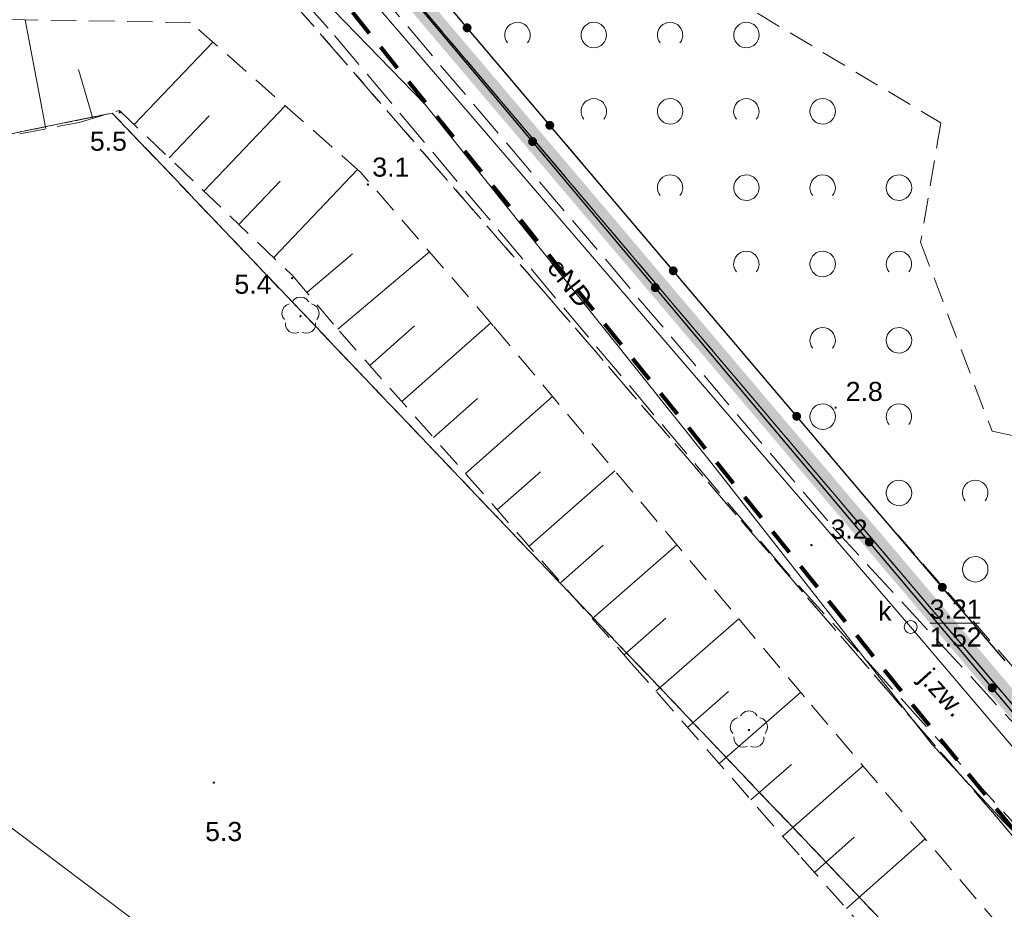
# Model space of a CAD drawing. Extents: x 5474185 to 5474933, y 5916077 to 5916824.
# Tile 126 of 256: x 5474465 to 5474504, y 5916309 to 5916344. Entities that reach past the tile are written whole.
import ezdxf
from ezdxf.enums import TextEntityAlignment as Align

# ---------------------------------------------------------------- set-up
doc = ezdxf.new("R2010")
doc.units = 0
for name, pattern in [('216-500', [2.5, 1.5, -1]), ('DASHDOT', [1, 0.5, -0.25, 0, -0.25]), ('PRZER1-1', [1, 0.5, -0.5]), ('PRZER2-1', [1.5, 1, -0.5]), ('PRZER3-1', [2, 1.5, -0.5])]:
    doc.linetypes.add(name, pattern=pattern)
doc.layers.add('1-GRAN', color=5, linetype='DASHDOT')
for name, color, linetype, lineweight in [('GESDZI', 253, 'CONTINUOUS', 18), ('GESKKL', 253, 'CONTINUOUS', 18), ('GESUZY', 253, 'CONTINUOUS', 18), ('GSLKOG', 253, 'CONTINUOUS', 35), ('GSLKRW', 253, 'CONTINUOUS', 25), ('GSPRDL', 253, 'CONTINUOUS', 18), ('GSPWPN', 253, 'CONTINUOUS', 13), ('GSPWPN_O', 253, 'CONTINUOUS', 13), ('GSSKOA', 253, 'CONTINUOUS', 18), ('GSSKOA_O', 253, 'CONTINUOUS', 18), ('GSSZAD', 254, 'CONTINUOUS', 18), ('GSSZSN', 254, 'CONTINUOUS', 18), ('GULEPR', 254, 'CONTINUOUS', 18), ('GULEPR_O', 254, 'CONTINUOUS', 18), ('GULKPR', 7, 'CONTINUOUS', 18), ('GUPKSD', 61, 'CONTINUOUS', 18), ('GUPKSD_O', 253, 'CONTINUOUS', 18), ('GUPPRZ_O', 40, 'CONTINUOUS', 18), ('Sieć wodociągowa', 253, 'CONTINUOUS', 40)]:
    doc.layers.add(name, color=color, linetype=linetype, lineweight=lineweight)
doc.styles.add('Arial', font='arial.ttf')

msp = doc.modelspace()

# ---------------------------------------------------------------- hatches: boundary and pattern name
at = {"layer": 'GSLKOG'}
for points in [[(5474483.005725, 5916343.735583), (5474482.961069, 5916343.745221), (5474482.920429, 5916343.766089), (5474482.886574, 5916343.796763), (5474482.861813, 5916343.835154), (5474482.847832, 5916343.878647), (5474482.845583, 5916343.924275), (5474482.855221, 5916343.968931), (5474482.876089, 5916344.009571), (5474482.906763, 5916344.043426), (5474482.945154, 5916344.068187), (5474482.988647, 5916344.082168), (5474483.034275, 5916344.084417), (5474483.078931, 5916344.074779), (5474483.119571, 5916344.053911), (5474483.153426, 5916344.023237), (5474483.178187, 5916343.984846), (5474483.192168, 5916343.941353), (5474483.194417, 5916343.895725), (5474483.184779, 5916343.851069), (5474483.163911, 5916343.810429), (5474483.133237, 5916343.776574), (5474483.094846, 5916343.751813), (5474483.051353, 5916343.737832)], [(5474486.257708, 5916339.903819), (5474486.213052, 5916339.913458), (5474486.172412, 5916339.934325), (5474486.138558, 5916339.965), (5474486.113797, 5916340.003391), (5474486.099815, 5916340.046884), (5474486.097566, 5916340.092512), (5474486.107205, 5916340.137168), (5474486.128072, 5916340.177808), (5474486.158746, 5916340.211662), (5474486.197138, 5916340.236423), (5474486.24063, 5916340.250405), (5474486.286259, 5916340.252654), (5474486.330914, 5916340.243015), (5474486.371555, 5916340.222148), (5474486.405409, 5916340.191474), (5474486.43017, 5916340.153082), (5474486.444152, 5916340.10959), (5474486.446401, 5916340.063961), (5474486.436762, 5916340.019306), (5474486.415895, 5916339.978665), (5474486.385221, 5916339.944811), (5474486.346829, 5916339.92005), (5474486.303337, 5916339.906069)], [(5474486.257708, 5916339.903819), (5474486.213052, 5916339.913458), (5474486.172412, 5916339.934325), (5474486.138558, 5916339.965), (5474486.113797, 5916340.003391), (5474486.099815, 5916340.046884), (5474486.097566, 5916340.092512), (5474486.107205, 5916340.137168), (5474486.128072, 5916340.177808), (5474486.158746, 5916340.211662), (5474486.197138, 5916340.236423), (5474486.24063, 5916340.250405), (5474486.286259, 5916340.252654), (5474486.330914, 5916340.243015), (5474486.371555, 5916340.222148), (5474486.405409, 5916340.191474), (5474486.43017, 5916340.153082), (5474486.444152, 5916340.10959), (5474486.446401, 5916340.063961), (5474486.436762, 5916340.019306), (5474486.415895, 5916339.978665), (5474486.385221, 5916339.944811), (5474486.346829, 5916339.92005), (5474486.303337, 5916339.906069)], [(5474485.579857, 5916339.265656), (5474485.535249, 5916339.275517), (5474485.494713, 5916339.296586), (5474485.461012, 5916339.327429), (5474485.436443, 5916339.365943), (5474485.422678, 5916339.409504), (5474485.420656, 5916339.455143), (5474485.430517, 5916339.499751), (5474485.451586, 5916339.540287), (5474485.482429, 5916339.573988), (5474485.520943, 5916339.598557), (5474485.564504, 5916339.612322), (5474485.610143, 5916339.614344), (5474485.654751, 5916339.604483), (5474485.695287, 5916339.583414), (5474485.728988, 5916339.552571), (5474485.753557, 5916339.514057), (5474485.767322, 5916339.470496), (5474485.769344, 5916339.424857), (5474485.759483, 5916339.380249), (5474485.738414, 5916339.339713), (5474485.707571, 5916339.306012), (5474485.669057, 5916339.281443), (5474485.625496, 5916339.267678)], [(5474485.579857, 5916339.265656), (5474485.535249, 5916339.275517), (5474485.494713, 5916339.296586), (5474485.461012, 5916339.327429), (5474485.436443, 5916339.365943), (5474485.422678, 5916339.409504), (5474485.420656, 5916339.455143), (5474485.430517, 5916339.499751), (5474485.451586, 5916339.540287), (5474485.482429, 5916339.573988), (5474485.520943, 5916339.598557), (5474485.564504, 5916339.612322), (5474485.610143, 5916339.614344), (5474485.654751, 5916339.604483), (5474485.695287, 5916339.583414), (5474485.728988, 5916339.552571), (5474485.753557, 5916339.514057), (5474485.767322, 5916339.470496), (5474485.769344, 5916339.424857), (5474485.759483, 5916339.380249), (5474485.738414, 5916339.339713), (5474485.707571, 5916339.306012), (5474485.669057, 5916339.281443), (5474485.625496, 5916339.267678)], [(5474491.110725, 5916334.185583), (5474491.066069, 5916334.195221), (5474491.025429, 5916334.216089), (5474490.991574, 5916334.246763), (5474490.966813, 5916334.285154), (5474490.952832, 5916334.328647), (5474490.950583, 5916334.374275), (5474490.960221, 5916334.418931), (5474490.981089, 5916334.459571), (5474491.011763, 5916334.493426), (5474491.050154, 5916334.518187), (5474491.093647, 5916334.532168), (5474491.139275, 5916334.534417), (5474491.183931, 5916334.524779), (5474491.224571, 5916334.503911), (5474491.258426, 5916334.473237), (5474491.283187, 5916334.434846), (5474491.297168, 5916334.391353), (5474491.299417, 5916334.345725), (5474491.289779, 5916334.301069), (5474491.268911, 5916334.260429), (5474491.238237, 5916334.226574), (5474491.199846, 5916334.201813), (5474491.156353, 5916334.187832)], [(5474491.110725, 5916334.185583), (5474491.066069, 5916334.195221), (5474491.025429, 5916334.216089), (5474490.991574, 5916334.246763), (5474490.966813, 5916334.285154), (5474490.952832, 5916334.328647), (5474490.950583, 5916334.374275), (5474490.960221, 5916334.418931), (5474490.981089, 5916334.459571), (5474491.011763, 5916334.493426), (5474491.050154, 5916334.518187), (5474491.093647, 5916334.532168), (5474491.139275, 5916334.534417), (5474491.183931, 5916334.524779), (5474491.224571, 5916334.503911), (5474491.258426, 5916334.473237), (5474491.283187, 5916334.434846), (5474491.297168, 5916334.391353), (5474491.299417, 5916334.345725), (5474491.289779, 5916334.301069), (5474491.268911, 5916334.260429), (5474491.238237, 5916334.226574), (5474491.199846, 5916334.201813), (5474491.156353, 5916334.187832)], [(5474490.404349, 5916333.523333), (5474490.359742, 5916333.533194), (5474490.319206, 5916333.554263), (5474490.285505, 5916333.585106), (5474490.260935, 5916333.62362), (5474490.247171, 5916333.667181), (5474490.245149, 5916333.712821), (5474490.255009, 5916333.757428), (5474490.276079, 5916333.797964), (5474490.306921, 5916333.831665), (5474490.345435, 5916333.856235), (5474490.388997, 5916333.869999), (5474490.434636, 5916333.872021), (5474490.479243, 5916333.86216), (5474490.519779, 5916333.841091), (5474490.55348, 5916333.810249), (5474490.57805, 5916333.771735), (5474490.591815, 5916333.728173), (5474490.593837, 5916333.682534), (5474490.583976, 5916333.637927), (5474490.562907, 5916333.597391), (5474490.532064, 5916333.56369), (5474490.49355, 5916333.53912), (5474490.449988, 5916333.525355)], [(5474490.404349, 5916333.523333), (5474490.359742, 5916333.533194), (5474490.319206, 5916333.554263), (5474490.285505, 5916333.585106), (5474490.260935, 5916333.62362), (5474490.247171, 5916333.667181), (5474490.245149, 5916333.712821), (5474490.255009, 5916333.757428), (5474490.276079, 5916333.797964), (5474490.306921, 5916333.831665), (5474490.345435, 5916333.856235), (5474490.388997, 5916333.869999), (5474490.434636, 5916333.872021), (5474490.479243, 5916333.86216), (5474490.519779, 5916333.841091), (5474490.55348, 5916333.810249), (5474490.57805, 5916333.771735), (5474490.591815, 5916333.728173), (5474490.593837, 5916333.682534), (5474490.583976, 5916333.637927), (5474490.562907, 5916333.597391), (5474490.532064, 5916333.56369), (5474490.49355, 5916333.53912), (5474490.449988, 5916333.525355)], [(5474495.963741, 5916328.467346), (5474495.919086, 5916328.476985), (5474495.878445, 5916328.497852), (5474495.844591, 5916328.528526), (5474495.81983, 5916328.566918), (5474495.805848, 5916328.61041), (5474495.803599, 5916328.656039), (5474495.813238, 5916328.700694), (5474495.834105, 5916328.741335), (5474495.864779, 5916328.775189), (5474495.903171, 5916328.79995), (5474495.946663, 5916328.813931), (5474495.992292, 5916328.816181), (5474496.036948, 5916328.806542), (5474496.077588, 5916328.785675), (5474496.111442, 5916328.755), (5474496.136203, 5916328.716609), (5474496.150185, 5916328.673116), (5474496.152434, 5916328.627488), (5474496.142795, 5916328.582832), (5474496.121928, 5916328.542192), (5474496.091254, 5916328.508338), (5474496.052862, 5916328.483577), (5474496.00937, 5916328.469595)], [(5474495.963741, 5916328.467346), (5474495.919086, 5916328.476985), (5474495.878445, 5916328.497852), (5474495.844591, 5916328.528526), (5474495.81983, 5916328.566918), (5474495.805848, 5916328.61041), (5474495.803599, 5916328.656039), (5474495.813238, 5916328.700694), (5474495.834105, 5916328.741335), (5474495.864779, 5916328.775189), (5474495.903171, 5916328.79995), (5474495.946663, 5916328.813931), (5474495.992292, 5916328.816181), (5474496.036948, 5916328.806542), (5474496.077588, 5916328.785675), (5474496.111442, 5916328.755), (5474496.136203, 5916328.716609), (5474496.150185, 5916328.673116), (5474496.152434, 5916328.627488), (5474496.142795, 5916328.582832), (5474496.121928, 5916328.542192), (5474496.091254, 5916328.508338), (5474496.052862, 5916328.483577), (5474496.00937, 5916328.469595)], [(5474498.817698, 5916323.527388), (5474498.773073, 5916323.537167), (5474498.732498, 5916323.558162), (5474498.698741, 5916323.588943), (5474498.674101, 5916323.627413), (5474498.660257, 5916323.670949), (5474498.658152, 5916323.716584), (5474498.667931, 5916323.761209), (5474498.688927, 5916323.801784), (5474498.719708, 5916323.835541), (5474498.758177, 5916323.860181), (5474498.801713, 5916323.874025), (5474498.847349, 5916323.87613), (5474498.891974, 5916323.866351), (5474498.932548, 5916323.845355), (5474498.966305, 5916323.814574), (5474498.990945, 5916323.776105), (5474499.004789, 5916323.732569), (5474499.006895, 5916323.686933), (5474498.997115, 5916323.642308), (5474498.97612, 5916323.601734), (5474498.945339, 5916323.567977), (5474498.90687, 5916323.543337), (5474498.863333, 5916323.529493)], [(5474498.817698, 5916323.527388), (5474498.773073, 5916323.537167), (5474498.732498, 5916323.558162), (5474498.698741, 5916323.588943), (5474498.674101, 5916323.627413), (5474498.660257, 5916323.670949), (5474498.658152, 5916323.716584), (5474498.667931, 5916323.761209), (5474498.688927, 5916323.801784), (5474498.719708, 5916323.835541), (5474498.758177, 5916323.860181), (5474498.801713, 5916323.874025), (5474498.847349, 5916323.87613), (5474498.891974, 5916323.866351), (5474498.932548, 5916323.845355), (5474498.966305, 5916323.814574), (5474498.990945, 5916323.776105), (5474499.004789, 5916323.732569), (5474499.006895, 5916323.686933), (5474498.997115, 5916323.642308), (5474498.97612, 5916323.601734), (5474498.945339, 5916323.567977), (5474498.90687, 5916323.543337), (5474498.863333, 5916323.529493)], [(5474501.691503, 5916321.745521), (5474501.646805, 5916321.75496), (5474501.606072, 5916321.775645), (5474501.572081, 5916321.806168), (5474501.547149, 5916321.844449), (5474501.532974, 5916321.887878), (5474501.530521, 5916321.933497), (5474501.53996, 5916321.978195), (5474501.560645, 5916322.018928), (5474501.591168, 5916322.052919), (5474501.629449, 5916322.077851), (5474501.672878, 5916322.092026), (5474501.718497, 5916322.094479), (5474501.763195, 5916322.08504), (5474501.803928, 5916322.064355), (5474501.837919, 5916322.033832), (5474501.862851, 5916321.995551), (5474501.877026, 5916321.952122), (5474501.879479, 5916321.906503), (5474501.87004, 5916321.861805), (5474501.849355, 5916321.821072), (5474501.818832, 5916321.787081), (5474501.780551, 5916321.762149), (5474501.737122, 5916321.747974)], [(5474501.691503, 5916321.745521), (5474501.646805, 5916321.75496), (5474501.606072, 5916321.775645), (5474501.572081, 5916321.806168), (5474501.547149, 5916321.844449), (5474501.532974, 5916321.887878), (5474501.530521, 5916321.933497), (5474501.53996, 5916321.978195), (5474501.560645, 5916322.018928), (5474501.591168, 5916322.052919), (5474501.629449, 5916322.077851), (5474501.672878, 5916322.092026), (5474501.718497, 5916322.094479), (5474501.763195, 5916322.08504), (5474501.803928, 5916322.064355), (5474501.837919, 5916322.033832), (5474501.862851, 5916321.995551), (5474501.877026, 5916321.952122), (5474501.879479, 5916321.906503), (5474501.87004, 5916321.861805), (5474501.849355, 5916321.821072), (5474501.818832, 5916321.787081), (5474501.780551, 5916321.762149), (5474501.737122, 5916321.747974)], [(5474503.652651, 5916317.79387), (5474503.608026, 5916317.803649), (5474503.567452, 5916317.824645), (5474503.533695, 5916317.855426), (5474503.509055, 5916317.893895), (5474503.495211, 5916317.937431), (5474503.493105, 5916317.983067), (5474503.502885, 5916318.027692), (5474503.52388, 5916318.068266), (5474503.554661, 5916318.102023), (5474503.59313, 5916318.126663), (5474503.636667, 5916318.140507), (5474503.682302, 5916318.142612), (5474503.726927, 5916318.132833), (5474503.767502, 5916318.111838), (5474503.801259, 5916318.081057), (5474503.825899, 5916318.042587), (5474503.839743, 5916317.999051), (5474503.841848, 5916317.953416), (5474503.832069, 5916317.908791), (5474503.811073, 5916317.868216), (5474503.780292, 5916317.834459), (5474503.741823, 5916317.809819), (5474503.698287, 5916317.795975)], [(5474503.652651, 5916317.79387), (5474503.608026, 5916317.803649), (5474503.567452, 5916317.824645), (5474503.533695, 5916317.855426), (5474503.509055, 5916317.893895), (5474503.495211, 5916317.937431), (5474503.493105, 5916317.983067), (5474503.502885, 5916318.027692), (5474503.52388, 5916318.068266), (5474503.554661, 5916318.102023), (5474503.59313, 5916318.126663), (5474503.636667, 5916318.140507), (5474503.682302, 5916318.142612), (5474503.726927, 5916318.132833), (5474503.767502, 5916318.111838), (5474503.801259, 5916318.081057), (5474503.825899, 5916318.042587), (5474503.839743, 5916317.999051), (5474503.841848, 5916317.953416), (5474503.832069, 5916317.908791), (5474503.811073, 5916317.868216), (5474503.780292, 5916317.834459), (5474503.741823, 5916317.809819), (5474503.698287, 5916317.795975)]]:
    msp.add_hatch(color=256, dxfattribs=at).paths.add_polyline_path(points)
at = {"layer": 'GSPRDL'}
for points in [[(5474476.47, 5916332.535), (5474476.456094, 5916332.537202), (5474476.44355, 5916332.543594), (5474476.433594, 5916332.55355), (5474476.427202, 5916332.566094), (5474476.425, 5916332.58), (5474476.427202, 5916332.593906), (5474476.433594, 5916332.60645), (5474476.44355, 5916332.616406), (5474476.456094, 5916332.622798), (5474476.47, 5916332.625), (5474476.483906, 5916332.622798), (5474476.49645, 5916332.616406), (5474476.506406, 5916332.60645), (5474476.512798, 5916332.593906), (5474476.515, 5916332.58), (5474476.512798, 5916332.566094), (5474476.506406, 5916332.55355), (5474476.49645, 5916332.543594), (5474476.483906, 5916332.537202)], [(5474494.1, 5916316.265), (5474494.086094, 5916316.267202), (5474494.07355, 5916316.273594), (5474494.063594, 5916316.28355), (5474494.057202, 5916316.296094), (5474494.055, 5916316.31), (5474494.057202, 5916316.323906), (5474494.063594, 5916316.33645), (5474494.07355, 5916316.346406), (5474494.086094, 5916316.352798), (5474494.1, 5916316.355), (5474494.113906, 5916316.352798), (5474494.12645, 5916316.346406), (5474494.136406, 5916316.33645), (5474494.142798, 5916316.323906), (5474494.145, 5916316.31), (5474494.142798, 5916316.296094), (5474494.136406, 5916316.28355), (5474494.12645, 5916316.273594), (5474494.113906, 5916316.267202)]]:
    msp.add_hatch(color=256, dxfattribs=at).paths.add_polyline_path(points)
at = {"layer": 'GSPWPN'}
for points in [[(5474469.36, 5916340.545), (5474469.348353, 5916340.546533), (5474469.3375, 5916340.551029), (5474469.32818, 5916340.55818), (5474469.321029, 5916340.5675), (5474469.316533, 5916340.578353), (5474469.315, 5916340.59), (5474469.316533, 5916340.601647), (5474469.321029, 5916340.6125), (5474469.32818, 5916340.62182), (5474469.3375, 5916340.628971), (5474469.348353, 5916340.633467), (5474469.36, 5916340.635), (5474469.371647, 5916340.633467), (5474469.3825, 5916340.628971), (5474469.39182, 5916340.62182), (5474469.398971, 5916340.6125), (5474469.403467, 5916340.601647), (5474469.405, 5916340.59), (5474469.403467, 5916340.578353), (5474469.398971, 5916340.5675), (5474469.39182, 5916340.55818), (5474469.3825, 5916340.551029), (5474469.371647, 5916340.546533)], [(5474479.12, 5916337.705), (5474479.108353, 5916337.706533), (5474479.0975, 5916337.711029), (5474479.08818, 5916337.71818), (5474479.081029, 5916337.7275), (5474479.076533, 5916337.738353), (5474479.075, 5916337.75), (5474479.076533, 5916337.761647), (5474479.081029, 5916337.7725), (5474479.08818, 5916337.78182), (5474479.0975, 5916337.788971), (5474479.108353, 5916337.793467), (5474479.12, 5916337.795), (5474479.131647, 5916337.793467), (5474479.1425, 5916337.788971), (5474479.15182, 5916337.78182), (5474479.158971, 5916337.7725), (5474479.163467, 5916337.761647), (5474479.165, 5916337.75), (5474479.163467, 5916337.738353), (5474479.158971, 5916337.7275), (5474479.15182, 5916337.71818), (5474479.1425, 5916337.711029), (5474479.131647, 5916337.706533)], [(5474476.14, 5916334.025), (5474476.128353, 5916334.026533), (5474476.1175, 5916334.031029), (5474476.10818, 5916334.03818), (5474476.101029, 5916334.0475), (5474476.096533, 5916334.058353), (5474476.095, 5916334.07), (5474476.096533, 5916334.081647), (5474476.101029, 5916334.0925), (5474476.10818, 5916334.10182), (5474476.1175, 5916334.108971), (5474476.128353, 5916334.113467), (5474476.14, 5916334.115), (5474476.151647, 5916334.113467), (5474476.1625, 5916334.108971), (5474476.17182, 5916334.10182), (5474476.178971, 5916334.0925), (5474476.183467, 5916334.081647), (5474476.185, 5916334.07), (5474476.183467, 5916334.058353), (5474476.178971, 5916334.0475), (5474476.17182, 5916334.03818), (5474476.1625, 5916334.031029), (5474476.151647, 5916334.026533)], [(5474497.51, 5916328.935), (5474497.498353, 5916328.936533), (5474497.4875, 5916328.941029), (5474497.47818, 5916328.94818), (5474497.471029, 5916328.9575), (5474497.466533, 5916328.968353), (5474497.465, 5916328.98), (5474497.466533, 5916328.991647), (5474497.471029, 5916329.0025), (5474497.47818, 5916329.01182), (5474497.4875, 5916329.018971), (5474497.498353, 5916329.023467), (5474497.51, 5916329.025), (5474497.521647, 5916329.023467), (5474497.5325, 5916329.018971), (5474497.54182, 5916329.01182), (5474497.548971, 5916329.0025), (5474497.553467, 5916328.991647), (5474497.555, 5916328.98), (5474497.553467, 5916328.968353), (5474497.548971, 5916328.9575), (5474497.54182, 5916328.94818), (5474497.5325, 5916328.941029), (5474497.521647, 5916328.936533)], [(5474496.56, 5916323.535), (5474496.548353, 5916323.536533), (5474496.5375, 5916323.541029), (5474496.52818, 5916323.54818), (5474496.521029, 5916323.5575), (5474496.516533, 5916323.568353), (5474496.515, 5916323.58), (5474496.516533, 5916323.591647), (5474496.521029, 5916323.6025), (5474496.52818, 5916323.61182), (5474496.5375, 5916323.618971), (5474496.548353, 5916323.623467), (5474496.56, 5916323.625), (5474496.571647, 5916323.623467), (5474496.5825, 5916323.618971), (5474496.59182, 5916323.61182), (5474496.598971, 5916323.6025), (5474496.603467, 5916323.591647), (5474496.605, 5916323.58), (5474496.603467, 5916323.568353), (5474496.598971, 5916323.5575), (5474496.59182, 5916323.54818), (5474496.5825, 5916323.541029), (5474496.571647, 5916323.536533)], [(5474473.06, 5916314.195), (5474473.048353, 5916314.196533), (5474473.0375, 5916314.201029), (5474473.02818, 5916314.20818), (5474473.021029, 5916314.2175), (5474473.016533, 5916314.228353), (5474473.015, 5916314.24), (5474473.016533, 5916314.251647), (5474473.021029, 5916314.2625), (5474473.02818, 5916314.27182), (5474473.0375, 5916314.278971), (5474473.048353, 5916314.283467), (5474473.06, 5916314.285), (5474473.071647, 5916314.283467), (5474473.0825, 5916314.278971), (5474473.09182, 5916314.27182), (5474473.098971, 5916314.2625), (5474473.103467, 5916314.251647), (5474473.105, 5916314.24), (5474473.103467, 5916314.228353), (5474473.098971, 5916314.2175), (5474473.09182, 5916314.20818), (5474473.0825, 5916314.201029), (5474473.071647, 5916314.196533)]]:
    msp.add_hatch(color=256, dxfattribs=at).paths.add_polyline_path(points)

# ---------------------------------------------------------------- linework, layer by layer
at = {"layer": '1-GRAN', "ltscale": 5, "const_width": 0.8, "elevation": 10.08}
msp.add_lwpolyline([(5474751.83, 5916275.64), (5474751.14, 5916273.94), (5474644.79, 5916221), (5474615.29, 5916258.3), (5474592.4, 5916287.8), (5474563.35, 5916264.64), (5474560.03, 5916268.81), (5474550.58, 5916262.91), (5474454.86, 5916375.82)], dxfattribs=at)
at = {"layer": 'GESDZI', "linetype": 'Continuous', "lineweight": 13}
for p, q in [((5474550.58, 5916262.91, 10.22), (5474454.86, 5916375.82, 10.22)), ((5474454.86, 5916375.82, 10.22), (5474550.58, 5916262.91, 10.22))]:
    msp.add_line(p, q, dxfattribs=at)
at = {"layer": 'GESKKL', "linetype": 'PRZER3-1', "lineweight": 13}
for p, q in [((5474454.86, 5916375.82, 10.06), (5474550.58, 5916262.91, 10.06)), ((5474486.09, 5916333.48, 10.06), (5474468.81, 5916353.4, 10.06)), ((5474453.27, 5916337.32, 10.06), (5474469.07, 5916340.56, 10.06)), ((5474469.07, 5916340.56, 10.06), (5474453.27, 5916337.32, 10.06)), ((5474469.07, 5916340.56, 10.06), (5474499.67, 5916308.45, 10.06)), ((5474499.67, 5916308.45, 10.06), (5474469.07, 5916340.56, 10.06)), ((5474503.92, 5916312.8, 10.06), (5474486.09, 5916333.48, 10.06)), ((5474529.5, 5916282.65, 10.06), (5474503.92, 5916312.8, 10.06))]:
    msp.add_line(p, q, dxfattribs=at)
at = {"layer": 'GESUZY', "linetype": 'PRZER1-1', "lineweight": 13}
for p, q in [((5474454.86, 5916375.82, 10.08), (5474550.58, 5916262.91, 10.08)), ((5474550.58, 5916262.91, 10.08), (5474454.86, 5916375.82, 10.08)), ((5474468.81, 5916353.4, 10.08), (5474486.09, 5916333.48, 10.08)), ((5474486.09, 5916333.48, 10.08), (5474468.81, 5916353.4, 10.08)), ((5474469.07, 5916340.56, 10.08), (5474453.27, 5916337.32, 10.08)), ((5474453.27, 5916337.32, 10.08), (5474469.07, 5916340.56, 10.08)), ((5474499.67, 5916308.45, 10.08), (5474469.07, 5916340.56, 10.08)), ((5474469.07, 5916340.56, 10.08), (5474499.67, 5916308.45, 10.08)), ((5474486.09, 5916333.48, 10.08), (5474503.92, 5916312.8, 10.08)), ((5474503.92, 5916312.8, 10.08), (5474486.09, 5916333.48, 10.08)), ((5474503.92, 5916312.8, 10.08), (5474529.5, 5916282.65, 10.08)), ((5474529.5, 5916282.65, 10.08), (5474503.92, 5916312.8, 10.08))]:
    msp.add_line(p, q, dxfattribs=at)
at = {"layer": 'GSLKOG', "linetype": 'Continuous', "lineweight": 30}
for p, q in [((5474494.82, 5916328.46, 10.18), (5474476.37, 5916350.42, 10.18)), ((5474499.23, 5916324.81, 10.18), (5474483.02, 5916343.91, 10.18)), ((5474507.68, 5916313.21, 10.18), (5474494.82, 5916328.46, 10.18)), ((5474504.18, 5916319.03, 10.18), (5474499.23, 5916324.81, 10.18))]:
    msp.add_line(p, q, dxfattribs=at)
at = {"layer": 'GSLKRW', "linetype": 'Continuous', "lineweight": 30}
msp.add_line((5474483.02, 5916343.91, 10.18), (5474457.11, 5916375.02, 10.18), dxfattribs=at)
at = {"layer": 'GSPRDL', "elevation": 10.12, "flags": 128}
for points in [[(5474476.145723, 5916333.143333), (5474476.229447, 5916333.242679), (5474476.342044, 5916333.307494), (5474476.47, 5916333.33), (5474476.597956, 5916333.307494), (5474476.710553, 5916333.242679), (5474476.794277, 5916333.143333)], [(5474475.834031, 5916332.445674), (5474475.76542, 5916332.555999), (5474475.738571, 5916332.683115), (5474475.756708, 5916332.811763), (5474475.817652, 5916332.926501), (5474475.91409, 5916333.013559), (5474476.034445, 5916333.062485)], [(5474476.905555, 5916333.062485), (5474477.02591, 5916333.013559), (5474477.122348, 5916332.926501), (5474477.183292, 5916332.811763), (5474477.201429, 5916332.683115), (5474477.17458, 5916332.555999), (5474477.105969, 5916332.445674)], [(5474476.401227, 5916331.933649), (5474476.275099, 5916331.902488), (5474476.145908, 5916331.916234), (5474476.029161, 5916331.973237), (5474475.938871, 5916332.066655), (5474475.885875, 5916332.185275), (5474475.876535, 5916332.314859)], [(5474477.063465, 5916332.314859), (5474477.054125, 5916332.185275), (5474477.001129, 5916332.066655), (5474476.910839, 5916331.973237), (5474476.794092, 5916331.916234), (5474476.664901, 5916331.902488), (5474476.538773, 5916331.933649)], [(5474493.775723, 5916316.873333), (5474493.859447, 5916316.972679), (5474493.972044, 5916317.037494), (5474494.1, 5916317.06), (5474494.227956, 5916317.037494), (5474494.340553, 5916316.972679), (5474494.424277, 5916316.873333)], [(5474493.464031, 5916316.175674), (5474493.39542, 5916316.285999), (5474493.368571, 5916316.413115), (5474493.386708, 5916316.541763), (5474493.447652, 5916316.656501), (5474493.54409, 5916316.743559), (5474493.664445, 5916316.792485)], [(5474494.535555, 5916316.792485), (5474494.65591, 5916316.743559), (5474494.752348, 5916316.656501), (5474494.813292, 5916316.541763), (5474494.831429, 5916316.413115), (5474494.80458, 5916316.285999), (5474494.735969, 5916316.175674)], [(5474494.031227, 5916315.663649), (5474493.905099, 5916315.632488), (5474493.775908, 5916315.646234), (5474493.659161, 5916315.703237), (5474493.568871, 5916315.796655), (5474493.515875, 5916315.915275), (5474493.506535, 5916316.044859)], [(5474494.693465, 5916316.044859), (5474494.684125, 5916315.915275), (5474494.631129, 5916315.796655), (5474494.540839, 5916315.703237), (5474494.424092, 5916315.646234), (5474494.294901, 5916315.632488), (5474494.168773, 5916315.663649)]]:
    msp.add_lwpolyline(points, dxfattribs=at)
at = {"layer": 'GSSKOA', "linetype": 'PRZER3-1', "lineweight": 13}
for p, q in [((5474477.56, 5916343.9, 10.18), (5474465.1, 5916357.85, 10.18)), ((5474479.39, 5916345.48, 10.18), (5474497.4, 5916324.29, 10.18)), ((5474495.52, 5916322.58, 10.18), (5474477.56, 5916343.9, 10.18)), ((5474497.4, 5916324.29, 10.18), (5474509.11, 5916311.59, 10.18)), ((5474507.8, 5916309.02, 10.18), (5474495.52, 5916322.58, 10.18))]:
    msp.add_line(p, q, dxfattribs=at)
at = {"layer": 'GSSZAD', "linetype": 'PRZER2-1', "lineweight": 13}
for p, q in [((5474491.86, 5916346.02, 10.1), (5474501.65, 5916340.17, 10.1)), ((5474499.23, 5916324.81, 10.1), (5474481.35, 5916345.88, 10.1)), ((5474501.65, 5916340.17, 10.1), (5474500.85, 5916335.48, 10.1)), ((5474500.85, 5916335.48, 10.1), (5474503.66, 5916328.06, 10.1)), ((5474503.66, 5916328.06, 10.1), (5474509.06, 5916326.87, 10.1)), ((5474516.39, 5916305.14, 10.1), (5474499.23, 5916324.81, 10.1))]:
    msp.add_line(p, q, dxfattribs=at)
at = {"layer": 'GSSZAD', "elevation": 10.1, "flags": 128}
for points in [[(5474484.609688, 5916343.315036), (5474484.554433, 5916343.400667), (5474484.517688, 5916343.495722), (5474484.50098, 5916343.596254), (5474484.505002, 5916343.698085), (5474484.529588, 5916343.796985), (5474484.573717, 5916343.888846), (5474484.635554, 5916343.969851), (5474484.712532, 5916344.036635), (5474484.801452, 5916344.086425), (5474484.89862, 5916344.11715), (5474485, 5916344.127536), (5474485.10138, 5916344.11715), (5474485.198548, 5916344.086425), (5474485.287468, 5916344.036635), (5474485.364446, 5916343.969851), (5474485.426283, 5916343.888846), (5474485.470412, 5916343.796985), (5474485.494998, 5916343.698085), (5474485.49902, 5916343.596254), (5474485.482312, 5916343.495722), (5474485.445567, 5916343.400667), (5474485.390312, 5916343.315036)], [(5474490.609688, 5916343.315036), (5474490.554433, 5916343.400667), (5474490.517688, 5916343.495722), (5474490.50098, 5916343.596254), (5474490.505002, 5916343.698085), (5474490.529588, 5916343.796985), (5474490.573717, 5916343.888846), (5474490.635554, 5916343.969851), (5474490.712532, 5916344.036635), (5474490.801452, 5916344.086425), (5474490.89862, 5916344.11715), (5474491, 5916344.127536), (5474491.10138, 5916344.11715), (5474491.198548, 5916344.086425), (5474491.287468, 5916344.036635), (5474491.364446, 5916343.969851), (5474491.426283, 5916343.888846), (5474491.470412, 5916343.796985), (5474491.494998, 5916343.698085), (5474491.49902, 5916343.596254), (5474491.482312, 5916343.495722), (5474491.445567, 5916343.400667), (5474491.390312, 5916343.315036)], [(5474487.609688, 5916340.315036), (5474487.554433, 5916340.400667), (5474487.517688, 5916340.495722), (5474487.50098, 5916340.596254), (5474487.505002, 5916340.698085), (5474487.529588, 5916340.796985), (5474487.573717, 5916340.888846), (5474487.635554, 5916340.969851), (5474487.712532, 5916341.036635), (5474487.801452, 5916341.086425), (5474487.89862, 5916341.11715), (5474488, 5916341.127536), (5474488.10138, 5916341.11715), (5474488.198548, 5916341.086425), (5474488.287468, 5916341.036635), (5474488.364446, 5916340.969851), (5474488.426283, 5916340.888846), (5474488.470412, 5916340.796985), (5474488.494998, 5916340.698085), (5474488.49902, 5916340.596254), (5474488.482312, 5916340.495722), (5474488.445567, 5916340.400667), (5474488.390312, 5916340.315036)], [(5474493.609688, 5916340.315036), (5474493.554433, 5916340.400667), (5474493.517688, 5916340.495722), (5474493.50098, 5916340.596254), (5474493.505002, 5916340.698085), (5474493.529588, 5916340.796985), (5474493.573717, 5916340.888846), (5474493.635554, 5916340.969851), (5474493.712532, 5916341.036635), (5474493.801452, 5916341.086425), (5474493.89862, 5916341.11715), (5474494, 5916341.127536), (5474494.10138, 5916341.11715), (5474494.198548, 5916341.086425), (5474494.287468, 5916341.036635), (5474494.364446, 5916340.969851), (5474494.426283, 5916340.888846), (5474494.470412, 5916340.796985), (5474494.494998, 5916340.698085), (5474494.49902, 5916340.596254), (5474494.482312, 5916340.495722), (5474494.445567, 5916340.400667), (5474494.390312, 5916340.315036)], [(5474490.609688, 5916337.315036), (5474490.554433, 5916337.400667), (5474490.517688, 5916337.495722), (5474490.50098, 5916337.596254), (5474490.505002, 5916337.698085), (5474490.529588, 5916337.796985), (5474490.573717, 5916337.888846), (5474490.635554, 5916337.969851), (5474490.712532, 5916338.036635), (5474490.801452, 5916338.086425), (5474490.89862, 5916338.11715), (5474491, 5916338.127536), (5474491.10138, 5916338.11715), (5474491.198548, 5916338.086425), (5474491.287468, 5916338.036635), (5474491.364446, 5916337.969851), (5474491.426283, 5916337.888846), (5474491.470412, 5916337.796985), (5474491.494998, 5916337.698085), (5474491.49902, 5916337.596254), (5474491.482312, 5916337.495722), (5474491.445567, 5916337.400667), (5474491.390312, 5916337.315036)], [(5474496.609688, 5916337.315036), (5474496.554433, 5916337.400667), (5474496.517688, 5916337.495722), (5474496.50098, 5916337.596254), (5474496.505002, 5916337.698085), (5474496.529588, 5916337.796985), (5474496.573717, 5916337.888846), (5474496.635554, 5916337.969851), (5474496.712532, 5916338.036635), (5474496.801452, 5916338.086425), (5474496.89862, 5916338.11715), (5474497, 5916338.127536), (5474497.10138, 5916338.11715), (5474497.198548, 5916338.086425), (5474497.287468, 5916338.036635), (5474497.364446, 5916337.969851), (5474497.426283, 5916337.888846), (5474497.470412, 5916337.796985), (5474497.494998, 5916337.698085), (5474497.49902, 5916337.596254), (5474497.482312, 5916337.495722), (5474497.445567, 5916337.400667), (5474497.390312, 5916337.315036)], [(5474493.609688, 5916334.315036), (5474493.554433, 5916334.400667), (5474493.517688, 5916334.495722), (5474493.50098, 5916334.596254), (5474493.505002, 5916334.698085), (5474493.529588, 5916334.796985), (5474493.573717, 5916334.888846), (5474493.635554, 5916334.969851), (5474493.712532, 5916335.036635), (5474493.801452, 5916335.086425), (5474493.89862, 5916335.11715), (5474494, 5916335.127536), (5474494.10138, 5916335.11715), (5474494.198548, 5916335.086425), (5474494.287468, 5916335.036635), (5474494.364446, 5916334.969851), (5474494.426283, 5916334.888846), (5474494.470412, 5916334.796985), (5474494.494998, 5916334.698085), (5474494.49902, 5916334.596254), (5474494.482312, 5916334.495722), (5474494.445567, 5916334.400667), (5474494.390312, 5916334.315036)], [(5474499.609688, 5916334.315036), (5474499.554433, 5916334.400667), (5474499.517688, 5916334.495722), (5474499.50098, 5916334.596254), (5474499.505002, 5916334.698085), (5474499.529588, 5916334.796985), (5474499.573717, 5916334.888846), (5474499.635554, 5916334.969851), (5474499.712532, 5916335.036635), (5474499.801452, 5916335.086425), (5474499.89862, 5916335.11715), (5474500, 5916335.127536), (5474500.10138, 5916335.11715), (5474500.198548, 5916335.086425), (5474500.287468, 5916335.036635), (5474500.364446, 5916334.969851), (5474500.426283, 5916334.888846), (5474500.470412, 5916334.796985), (5474500.494998, 5916334.698085), (5474500.49902, 5916334.596254), (5474500.482312, 5916334.495722), (5474500.445567, 5916334.400667), (5474500.390312, 5916334.315036)], [(5474496.609688, 5916331.315036), (5474496.554433, 5916331.400667), (5474496.517688, 5916331.495722), (5474496.50098, 5916331.596254), (5474496.505002, 5916331.698085), (5474496.529588, 5916331.796985), (5474496.573717, 5916331.888846), (5474496.635554, 5916331.969851), (5474496.712532, 5916332.036635), (5474496.801452, 5916332.086425), (5474496.89862, 5916332.11715), (5474497, 5916332.127536), (5474497.10138, 5916332.11715), (5474497.198548, 5916332.086425), (5474497.287468, 5916332.036635), (5474497.364446, 5916331.969851), (5474497.426283, 5916331.888846), (5474497.470412, 5916331.796985), (5474497.494998, 5916331.698085), (5474497.49902, 5916331.596254), (5474497.482312, 5916331.495722), (5474497.445567, 5916331.400667), (5474497.390312, 5916331.315036)], [(5474499.609688, 5916328.315036), (5474499.554433, 5916328.400667), (5474499.517688, 5916328.495722), (5474499.50098, 5916328.596254), (5474499.505002, 5916328.698085), (5474499.529588, 5916328.796985), (5474499.573717, 5916328.888846), (5474499.635554, 5916328.969851), (5474499.712532, 5916329.036635), (5474499.801452, 5916329.086425), (5474499.89862, 5916329.11715), (5474500, 5916329.127536), (5474500.10138, 5916329.11715), (5474500.198548, 5916329.086425), (5474500.287468, 5916329.036635), (5474500.364446, 5916328.969851), (5474500.426283, 5916328.888846), (5474500.470412, 5916328.796985), (5474500.494998, 5916328.698085), (5474500.49902, 5916328.596254), (5474500.482312, 5916328.495722), (5474500.445567, 5916328.400667), (5474500.390312, 5916328.315036)], [(5474502.609688, 5916325.315036), (5474502.554433, 5916325.400667), (5474502.517688, 5916325.495722), (5474502.50098, 5916325.596254), (5474502.505002, 5916325.698085), (5474502.529588, 5916325.796985), (5474502.573717, 5916325.888846), (5474502.635554, 5916325.969851), (5474502.712532, 5916326.036635), (5474502.801452, 5916326.086425), (5474502.89862, 5916326.11715), (5474503, 5916326.127536), (5474503.10138, 5916326.11715), (5474503.198548, 5916326.086425), (5474503.287468, 5916326.036635), (5474503.364446, 5916325.969851), (5474503.426283, 5916325.888846), (5474503.470412, 5916325.796985), (5474503.494998, 5916325.698085), (5474503.49902, 5916325.596254), (5474503.482312, 5916325.495722), (5474503.445567, 5916325.400667), (5474503.390312, 5916325.315036)]]:
    msp.add_lwpolyline(points, dxfattribs=at)
for points in [[(5474488.5, 5916343.627536), (5474488.490964, 5916343.722162), (5474488.464184, 5916343.813367), (5474488.420627, 5916343.897856), (5474488.361867, 5916343.972576), (5474488.290028, 5916344.034824), (5474488.207708, 5916344.082352), (5474488.117879, 5916344.113442), (5474488.023791, 5916344.12697), (5474487.928843, 5916344.122447), (5474487.836466, 5916344.100036), (5474487.75, 5916344.060549), (5474487.67257, 5916344.005411), (5474487.606973, 5916343.936615), (5474487.555582, 5916343.856649), (5474487.520254, 5916343.768402), (5474487.502264, 5916343.675064), (5474487.502264, 5916343.580008), (5474487.520254, 5916343.48667), (5474487.555582, 5916343.398423), (5474487.606973, 5916343.318457), (5474487.67257, 5916343.249661), (5474487.75, 5916343.194523), (5474487.836466, 5916343.155036), (5474487.928843, 5916343.132625), (5474488.023791, 5916343.128102), (5474488.117879, 5916343.14163), (5474488.207708, 5916343.17272), (5474488.290028, 5916343.220248), (5474488.361867, 5916343.282496), (5474488.420627, 5916343.357216), (5474488.464184, 5916343.441705), (5474488.490964, 5916343.53291), (5474488.5, 5916343.627536)], [(5474494.5, 5916343.627536), (5474494.490964, 5916343.722162), (5474494.464184, 5916343.813367), (5474494.420627, 5916343.897856), (5474494.361867, 5916343.972576), (5474494.290028, 5916344.034824), (5474494.207708, 5916344.082352), (5474494.117879, 5916344.113442), (5474494.023791, 5916344.12697), (5474493.928843, 5916344.122447), (5474493.836466, 5916344.100036), (5474493.75, 5916344.060549), (5474493.67257, 5916344.005411), (5474493.606973, 5916343.936615), (5474493.555582, 5916343.856649), (5474493.520254, 5916343.768402), (5474493.502264, 5916343.675064), (5474493.502264, 5916343.580008), (5474493.520254, 5916343.48667), (5474493.555582, 5916343.398423), (5474493.606973, 5916343.318457), (5474493.67257, 5916343.249661), (5474493.75, 5916343.194523), (5474493.836466, 5916343.155036), (5474493.928843, 5916343.132625), (5474494.023791, 5916343.128102), (5474494.117879, 5916343.14163), (5474494.207708, 5916343.17272), (5474494.290028, 5916343.220248), (5474494.361867, 5916343.282496), (5474494.420627, 5916343.357216), (5474494.464184, 5916343.441705), (5474494.490964, 5916343.53291), (5474494.5, 5916343.627536)], [(5474491.5, 5916340.627536), (5474491.490964, 5916340.722162), (5474491.464184, 5916340.813367), (5474491.420627, 5916340.897856), (5474491.361867, 5916340.972576), (5474491.290028, 5916341.034824), (5474491.207708, 5916341.082352), (5474491.117879, 5916341.113442), (5474491.023791, 5916341.12697), (5474490.928843, 5916341.122447), (5474490.836466, 5916341.100036), (5474490.75, 5916341.060549), (5474490.67257, 5916341.005411), (5474490.606973, 5916340.936615), (5474490.555582, 5916340.856649), (5474490.520254, 5916340.768402), (5474490.502264, 5916340.675064), (5474490.502264, 5916340.580008), (5474490.520254, 5916340.48667), (5474490.555582, 5916340.398423), (5474490.606973, 5916340.318457), (5474490.67257, 5916340.249661), (5474490.75, 5916340.194523), (5474490.836466, 5916340.155036), (5474490.928843, 5916340.132625), (5474491.023791, 5916340.128102), (5474491.117879, 5916340.14163), (5474491.207708, 5916340.17272), (5474491.290028, 5916340.220248), (5474491.361867, 5916340.282496), (5474491.420627, 5916340.357216), (5474491.464184, 5916340.441705), (5474491.490964, 5916340.53291), (5474491.5, 5916340.627536)], [(5474497.5, 5916340.627536), (5474497.490964, 5916340.722162), (5474497.464184, 5916340.813367), (5474497.420627, 5916340.897856), (5474497.361867, 5916340.972576), (5474497.290028, 5916341.034824), (5474497.207708, 5916341.082352), (5474497.117879, 5916341.113442), (5474497.023791, 5916341.12697), (5474496.928843, 5916341.122447), (5474496.836466, 5916341.100036), (5474496.75, 5916341.060549), (5474496.67257, 5916341.005411), (5474496.606973, 5916340.936615), (5474496.555582, 5916340.856649), (5474496.520254, 5916340.768402), (5474496.502264, 5916340.675064), (5474496.502264, 5916340.580008), (5474496.520254, 5916340.48667), (5474496.555582, 5916340.398423), (5474496.606973, 5916340.318457), (5474496.67257, 5916340.249661), (5474496.75, 5916340.194523), (5474496.836466, 5916340.155036), (5474496.928843, 5916340.132625), (5474497.023791, 5916340.128102), (5474497.117879, 5916340.14163), (5474497.207708, 5916340.17272), (5474497.290028, 5916340.220248), (5474497.361867, 5916340.282496), (5474497.420627, 5916340.357216), (5474497.464184, 5916340.441705), (5474497.490964, 5916340.53291), (5474497.5, 5916340.627536)], [(5474494.5, 5916337.627536), (5474494.490964, 5916337.722162), (5474494.464184, 5916337.813367), (5474494.420627, 5916337.897856), (5474494.361867, 5916337.972576), (5474494.290028, 5916338.034824), (5474494.207708, 5916338.082352), (5474494.117879, 5916338.113442), (5474494.023791, 5916338.12697), (5474493.928843, 5916338.122447), (5474493.836466, 5916338.100036), (5474493.75, 5916338.060549), (5474493.67257, 5916338.005411), (5474493.606973, 5916337.936615), (5474493.555582, 5916337.856649), (5474493.520254, 5916337.768402), (5474493.502264, 5916337.675064), (5474493.502264, 5916337.580008), (5474493.520254, 5916337.48667), (5474493.555582, 5916337.398423), (5474493.606973, 5916337.318457), (5474493.67257, 5916337.249661), (5474493.75, 5916337.194523), (5474493.836466, 5916337.155036), (5474493.928843, 5916337.132625), (5474494.023791, 5916337.128102), (5474494.117879, 5916337.14163), (5474494.207708, 5916337.17272), (5474494.290028, 5916337.220248), (5474494.361867, 5916337.282496), (5474494.420627, 5916337.357216), (5474494.464184, 5916337.441705), (5474494.490964, 5916337.53291), (5474494.5, 5916337.627536)], [(5474500.5, 5916337.627536), (5474500.490964, 5916337.722162), (5474500.464184, 5916337.813367), (5474500.420627, 5916337.897856), (5474500.361867, 5916337.972576), (5474500.290028, 5916338.034824), (5474500.207708, 5916338.082352), (5474500.117879, 5916338.113442), (5474500.023791, 5916338.12697), (5474499.928843, 5916338.122447), (5474499.836466, 5916338.100036), (5474499.75, 5916338.060549), (5474499.67257, 5916338.005411), (5474499.606973, 5916337.936615), (5474499.555582, 5916337.856649), (5474499.520254, 5916337.768402), (5474499.502264, 5916337.675064), (5474499.502264, 5916337.580008), (5474499.520254, 5916337.48667), (5474499.555582, 5916337.398423), (5474499.606973, 5916337.318457), (5474499.67257, 5916337.249661), (5474499.75, 5916337.194523), (5474499.836466, 5916337.155036), (5474499.928843, 5916337.132625), (5474500.023791, 5916337.128102), (5474500.117879, 5916337.14163), (5474500.207708, 5916337.17272), (5474500.290028, 5916337.220248), (5474500.361867, 5916337.282496), (5474500.420627, 5916337.357216), (5474500.464184, 5916337.441705), (5474500.490964, 5916337.53291), (5474500.5, 5916337.627536)], [(5474497.5, 5916334.627536), (5474497.490964, 5916334.722162), (5474497.464184, 5916334.813367), (5474497.420627, 5916334.897856), (5474497.361867, 5916334.972576), (5474497.290028, 5916335.034824), (5474497.207708, 5916335.082352), (5474497.117879, 5916335.113442), (5474497.023791, 5916335.12697), (5474496.928843, 5916335.122447), (5474496.836466, 5916335.100036), (5474496.75, 5916335.060549), (5474496.67257, 5916335.005411), (5474496.606973, 5916334.936615), (5474496.555582, 5916334.856649), (5474496.520254, 5916334.768402), (5474496.502264, 5916334.675064), (5474496.502264, 5916334.580008), (5474496.520254, 5916334.48667), (5474496.555582, 5916334.398423), (5474496.606973, 5916334.318457), (5474496.67257, 5916334.249661), (5474496.75, 5916334.194523), (5474496.836466, 5916334.155036), (5474496.928843, 5916334.132625), (5474497.023791, 5916334.128102), (5474497.117879, 5916334.14163), (5474497.207708, 5916334.17272), (5474497.290028, 5916334.220248), (5474497.361867, 5916334.282496), (5474497.420627, 5916334.357216), (5474497.464184, 5916334.441705), (5474497.490964, 5916334.53291), (5474497.5, 5916334.627536)], [(5474500.5, 5916331.627536), (5474500.490964, 5916331.722162), (5474500.464184, 5916331.813367), (5474500.420627, 5916331.897856), (5474500.361867, 5916331.972576), (5474500.290028, 5916332.034824), (5474500.207708, 5916332.082352), (5474500.117879, 5916332.113442), (5474500.023791, 5916332.12697), (5474499.928843, 5916332.122447), (5474499.836466, 5916332.100036), (5474499.75, 5916332.060549), (5474499.67257, 5916332.005411), (5474499.606973, 5916331.936615), (5474499.555582, 5916331.856649), (5474499.520254, 5916331.768402), (5474499.502264, 5916331.675064), (5474499.502264, 5916331.580008), (5474499.520254, 5916331.48667), (5474499.555582, 5916331.398423), (5474499.606973, 5916331.318457), (5474499.67257, 5916331.249661), (5474499.75, 5916331.194523), (5474499.836466, 5916331.155036), (5474499.928843, 5916331.132625), (5474500.023791, 5916331.128102), (5474500.117879, 5916331.14163), (5474500.207708, 5916331.17272), (5474500.290028, 5916331.220248), (5474500.361867, 5916331.282496), (5474500.420627, 5916331.357216), (5474500.464184, 5916331.441705), (5474500.490964, 5916331.53291), (5474500.5, 5916331.627536)], [(5474497.5, 5916328.627536), (5474497.490964, 5916328.722162), (5474497.464184, 5916328.813367), (5474497.420627, 5916328.897856), (5474497.361867, 5916328.972576), (5474497.290028, 5916329.034824), (5474497.207708, 5916329.082352), (5474497.117879, 5916329.113442), (5474497.023791, 5916329.12697), (5474496.928843, 5916329.122447), (5474496.836466, 5916329.100036), (5474496.75, 5916329.060549), (5474496.67257, 5916329.005411), (5474496.606973, 5916328.936615), (5474496.555582, 5916328.856649), (5474496.520254, 5916328.768402), (5474496.502264, 5916328.675064), (5474496.502264, 5916328.580008), (5474496.520254, 5916328.48667), (5474496.555582, 5916328.398423), (5474496.606973, 5916328.318457), (5474496.67257, 5916328.249661), (5474496.75, 5916328.194523), (5474496.836466, 5916328.155036), (5474496.928843, 5916328.132625), (5474497.023791, 5916328.128102), (5474497.117879, 5916328.14163), (5474497.207708, 5916328.17272), (5474497.290028, 5916328.220248), (5474497.361867, 5916328.282496), (5474497.420627, 5916328.357216), (5474497.464184, 5916328.441705), (5474497.490964, 5916328.53291), (5474497.5, 5916328.627536)], [(5474500.5, 5916325.627536), (5474500.490964, 5916325.722162), (5474500.464184, 5916325.813367), (5474500.420627, 5916325.897856), (5474500.361867, 5916325.972576), (5474500.290028, 5916326.034824), (5474500.207708, 5916326.082352), (5474500.117879, 5916326.113442), (5474500.023791, 5916326.12697), (5474499.928843, 5916326.122447), (5474499.836466, 5916326.100036), (5474499.75, 5916326.060549), (5474499.67257, 5916326.005411), (5474499.606973, 5916325.936615), (5474499.555582, 5916325.856649), (5474499.520254, 5916325.768402), (5474499.502264, 5916325.675064), (5474499.502264, 5916325.580008), (5474499.520254, 5916325.48667), (5474499.555582, 5916325.398423), (5474499.606973, 5916325.318457), (5474499.67257, 5916325.249661), (5474499.75, 5916325.194523), (5474499.836466, 5916325.155036), (5474499.928843, 5916325.132625), (5474500.023791, 5916325.128102), (5474500.117879, 5916325.14163), (5474500.207708, 5916325.17272), (5474500.290028, 5916325.220248), (5474500.361867, 5916325.282496), (5474500.420627, 5916325.357216), (5474500.464184, 5916325.441705), (5474500.490964, 5916325.53291), (5474500.5, 5916325.627536)], [(5474503.5, 5916322.627536), (5474503.490964, 5916322.722162), (5474503.464184, 5916322.813367), (5474503.420627, 5916322.897856), (5474503.361867, 5916322.972576), (5474503.290028, 5916323.034824), (5474503.207708, 5916323.082352), (5474503.117879, 5916323.113442), (5474503.023791, 5916323.12697), (5474502.928843, 5916323.122447), (5474502.836466, 5916323.100036), (5474502.75, 5916323.060549), (5474502.67257, 5916323.005411), (5474502.606973, 5916322.936615), (5474502.555582, 5916322.856649), (5474502.520254, 5916322.768402), (5474502.502264, 5916322.675064), (5474502.502264, 5916322.580008), (5474502.520254, 5916322.48667), (5474502.555582, 5916322.398423), (5474502.606973, 5916322.318457), (5474502.67257, 5916322.249661), (5474502.75, 5916322.194523), (5474502.836466, 5916322.155036), (5474502.928843, 5916322.132625), (5474503.023791, 5916322.128102), (5474503.117879, 5916322.14163), (5474503.207708, 5916322.17272), (5474503.290028, 5916322.220248), (5474503.361867, 5916322.282496), (5474503.420627, 5916322.357216), (5474503.464184, 5916322.441705), (5474503.490964, 5916322.53291), (5474503.5, 5916322.627536)]]:
    msp.add_lwpolyline(points, close=True, dxfattribs=at)
at = {"layer": 'GSSZSN', "linetype": 'PRZER2-1', "lineweight": 13}
for p, q in [((5474472.15, 5916344.12, 10.06), (5474463.42, 5916344.26, 10.06)), ((5474478.84, 5916338.23, 10.06), (5474472.15, 5916344.12, 10.06)), ((5474467.77, 5916340.19, 10.06), (5474469.35, 5916340.66, 10.06)), ((5474469.35, 5916340.66, 10.06), (5474476.16, 5916334.17, 10.06)), ((5474459.54, 5916338.62, 10.06), (5474467.77, 5916340.19, 10.06)), ((5474484.05, 5916332.2, 10.06), (5474478.84, 5916338.23, 10.06)), ((5474476.16, 5916334.17, 10.06), (5474478, 5916331.99, 10.06)), ((5474496.28, 5916317.61, 10.06), (5474484.05, 5916332.2, 10.06)), ((5474478, 5916331.99, 10.06), (5474483, 5916326.34, 10.06)), ((5474483, 5916326.34, 10.06), (5474489.49, 5916318.93, 10.06)), ((5474489.49, 5916318.93, 10.06), (5474496.16, 5916311.3, 10.06)), ((5474513.74, 5916297.11, 10.06), (5474496.28, 5916317.61, 10.06)), ((5474496.16, 5916311.3, 10.06), (5474499.05, 5916308.03, 10.06))]:
    msp.add_line(p, q, dxfattribs=at)
at = {"layer": 'GSSZSN', "linetype": 'Continuous', "lineweight": 18, "elevation": 10.06, "flags": 128}
for points in [[(5474466.46062, 5916339.940215), (5474465.643356, 5916344.224345)], [(5474469.933327, 5916340.104083), (5474473.025745, 5916343.348978)], [(5474468.307346, 5916340.349843), (5474467.734697, 5916342.274917)], [(5474472.674933, 5916337.491305), (5474475.870483, 5916340.844418)], [(5474471.30413, 5916338.797694), (5474472.876122, 5916340.447196)], [(5474475.416538, 5916334.878527), (5474478.715221, 5916338.339858)], [(5474474.045735, 5916336.184916), (5474475.669294, 5916337.888527)], [(5474476.718956, 5916333.507759), (5474478.511956, 5916335.021117)], [(5474477.940331, 5916332.060695), (5474481.543048, 5916335.10152)], [(5474479.193618, 5916330.641212), (5474480.951282, 5916332.196667)], [(5474480.448544, 5916329.223146), (5474483.947042, 5916332.319162)], [(5474481.70347, 5916327.805079), (5474483.434586, 5916329.337041)], [(5474482.958396, 5916326.387013), (5474486.3826, 5916329.417282)], [(5474484.206268, 5916324.962736), (5474485.910348, 5916326.455243)], [(5474485.453898, 5916323.538246), (5474488.831174, 5916326.496212)], [(5474486.701528, 5916322.113756), (5474488.374724, 5916323.579214)], [(5474487.949158, 5916320.689267), (5474491.264666, 5916323.593133)], [(5474489.196788, 5916319.264777), (5474490.8391, 5916320.703185)], [(5474490.443391, 5916317.839389), (5474493.700776, 5916320.686932)], [(5474491.68968, 5916316.413725), (5474493.303589, 5916317.824573)], [(5474492.935968, 5916314.988061), (5474496.134219, 5916317.783912)], [(5474494.182256, 5916313.562397), (5474495.771528, 5916314.951708)], [(5474495.428544, 5916312.136733), (5474498.588722, 5916314.899301)], [(5474496.678018, 5916310.713869), (5474498.239998, 5916312.094335)], [(5474497.932017, 5916309.294984), (5474501.030005, 5916312.032961)]]:
    msp.add_lwpolyline(points, dxfattribs=at)
at = {"layer": 'GULEPR', "linetype": 'Continuous', "lineweight": 13}
for p, q in [((5474394.56, 5916365.48, 10.14), (5474501.95, 5916284.77, 10.14)), ((5474476.81, 5916345.6, 10.14), (5474481.37, 5916340.89, 10.14)), ((5474481.37, 5916340.89, 10.14), (5474492.64, 5916326.79, 10.14)), ((5474492.64, 5916326.79, 10.14), (5474501.29, 5916315.76, 10.14)), ((5474501.29, 5916315.76, 10.14), (5474504.11, 5916312.72, 10.14)), ((5474504.11, 5916312.72, 10.14), (5474514.97, 5916301.83, 10.14))]:
    msp.add_line(p, q, dxfattribs=at)
at = {"layer": 'GULKPR', "linetype": 'Continuous', "lineweight": 13}
for p, q in [((5474443.57, 5916386.54, 10.14), (5474500.46, 5916320.36, 10.14)), ((5474500.46, 5916320.36, 10.14), (5474550.31, 5916261.66, 10.14))]:
    msp.add_line(p, q, dxfattribs=at)
at = {"layer": 'GUPKSD', "elevation": 10.16, "flags": 128}
msp.add_lwpolyline([(5474500.46, 5916320.61), (5474500.524705, 5916320.601481), (5474500.585, 5916320.576506), (5474500.636777, 5916320.536777), (5474500.676506, 5916320.485), (5474500.701481, 5916320.424705), (5474500.71, 5916320.36), (5474500.701481, 5916320.295295), (5474500.676506, 5916320.235), (5474500.636777, 5916320.183223), (5474500.585, 5916320.143494), (5474500.524705, 5916320.118519), (5474500.46, 5916320.11), (5474500.395295, 5916320.118519), (5474500.335, 5916320.143494), (5474500.283223, 5916320.183223), (5474500.243494, 5916320.235), (5474500.218519, 5916320.295295), (5474500.21, 5916320.36), (5474500.218519, 5916320.424705), (5474500.243494, 5916320.485), (5474500.283223, 5916320.536777), (5474500.335, 5916320.576506), (5474500.395295, 5916320.601481), (5474500.46, 5916320.61)], close=True, dxfattribs=at)
at = {"layer": 'GUPPRZ_O', "linetype": 'Continuous', "lineweight": 13, "elevation": 10.8, "flags": 128}
msp.add_lwpolyline([(5474501.21, 5916320.515543), (5474503.17, 5916320.515543)], dxfattribs=at)
at = {"layer": 'Sieć wodociągowa', "linetype": '216-500', "lineweight": 80, "ltscale": 0.7, "flags": 128}
msp.add_lwpolyline([(5474639.869806, 5916212.126617), (5474591.959812, 5916281.625874), (5474551.712383, 5916254.056825), (5474329.196562, 5916529.052215), (5474464.624498, 5916643.592803), (5474589.816575, 5916486.173867), (5474604.985748, 5916472.173823), (5474772.523912, 5916261.364361), (5474653.387527, 5916193.483494), (5474639.869806, 5916212.126617)], close=True, dxfattribs=at)

# ---------------------------------------------------------------- texts
at = {"layer": 'GSPWPN_O', "linetype": 'Continuous', "lineweight": 0, "style": 'Arial'}
for s, p in [('5.5', (5474468.188742, 5916339.081033, 10.8)), ('3.1', (5474479.291693, 5916338.061727, 10.8)), ('5.4', (5474473.871046, 5916333.458179, 10.8)), ('2.8', (5474497.906849, 5916329.244572, 10.8)), ('3.2', (5474497.31, 5916323.83, 10.8)), ('5.3', (5474472.721098, 5916311.947578, 10.8))]:
    msp.add_text(s, height=0.75, dxfattribs=at).set_placement(p)
at = {"layer": 'GSSKOA_O', "linetype": 'Continuous', "lineweight": 0, "style": 'Arial'}
msp.add_text('j.zw.', height=0.75, rotation=312.164142, dxfattribs=at).set_placement((5474501.452467, 5916317.52698, 10.8), align=Align.CENTER)
at = {"layer": 'GULEPR_O', "linetype": 'Continuous', "lineweight": 0, "style": 'Arial'}
msp.add_text('eND', height=0.75, rotation=308.635021, dxfattribs=at).set_placement((5474486.775753, 5916333.656765, 10.8), align=Align.CENTER)
at = {"layer": 'GUPKSD_O', "linetype": 'Continuous', "lineweight": 0, "style": 'Arial'}
msp.add_text('k', height=0.75, dxfattribs=at).set_placement((5474499.71, 5916320.61, 10.8), align=Align.RIGHT)
at = {"layer": 'GUPPRZ_O', "linetype": 'Continuous', "lineweight": 0, "style": 'Arial'}
for s, p in [('3.21', (5474501.21, 5916320.688043, 10.8)), ('1.52', (5474501.21, 5916319.593043, 10.8))]:
    msp.add_text(s, height=0.75, dxfattribs=at).set_placement(p)

doc.saveas('drawing.dxf')
